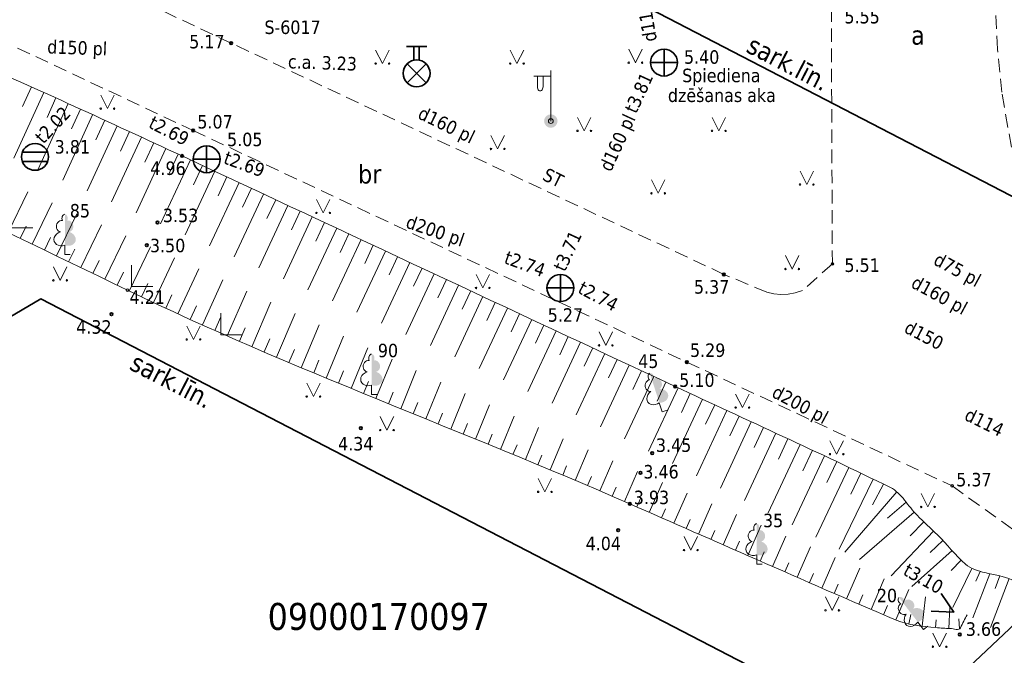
# Model space of a CAD drawing. Header units: metres. Extents: x 479801 to 960259, y 275948 to 557431.
# Tile 14 of 48: x 483252 to 483288, y 276203 to 276227. Entities that reach past the tile are written whole.
import ezdxf
from ezdxf.enums import TextEntityAlignment as Align

# ---------------------------------------------------------------- set-up
doc = ezdxf.new("R2010")
doc.units = ezdxf.units.M
doc.linetypes.add('ADTI_0', pattern=[2, 1, 1])
doc.linetypes.add('ADTI_2', pattern=[0.75, 0.5, -0.25])
for name, color, linetype, lineweight in [('APGR_SARK_####_####_#', 1, 'ADTI_0', 35), ('APGR_SARK_####_TKST_#', 240, 'ADTI_0', 9), ('APGS_ACRL_####_TKST_#', 240, 'ADTI_0', 9), ('APGS_ELEM_####_####_#', 1, 'ADTI_0', 9), ('CELI_CMAL_####_####_#', 7, 'ADTI_2', 9), ('CELI_CSEG_####_TKST_#', 7, 'ADTI_0', 9), ('DREN_ELEM_####_####_#', 34, 'ADTI_0', 9), ('ELEK_ACRL_####_TKST_#', 56, 'ADTI_0', 9), ('ELEK_ELEM_####_TKST_#', 56, 'ADTI_0', 9), ('ELEK_VADP_ZSPR_TKST_#', 1, 'ADTI_0', 9), ('GAZE_VADP_VSP2_TKST_#', 240, 'ADTI_0', 9), ('LKAN_ELEM_####_####_#', 34, 'ADTI_0', 35), ('RELJ_AATZ_####_TKST_#', 7, 'ADTI_0', 9), ('RELJ_ELEM_####_####_#', 7, 'ADTI_0', 35), ('RELJ_NOGA_####_####_#', 7, 'ADTI_0', 9), ('TERT_ELEM_####_####_#', 3, 'ADTI_0', 9), ('UDTK_ELEM_####_####_#', 120, 'ADTI_0', 35), ('UDTK_VADP_UDEN_TKST_#', 120, 'ADTI_0', 9), ('vadi', 1, 'Continuous', 0)]:
    doc.layers.add(name, color=color, linetype=linetype, lineweight=lineweight)
for name, color, linetype, lineweight, true_color in [('DREN_VADP_####_TKST_#', 7, 'ADTI_0', 9, 0x965c00), ('LKAN_ELEM_PAST_TKST_#', 7, 'ADTI_0', 9, 0x965c00), ('LKAN_VADP_PAST_TKST_#', 7, 'ADTI_0', 9, 0x965c00), ('ROBZ_UZMR_####_TKST_#', 4, 'ADTI_0', 20, 0x00ffff), ('SKAN_ELEM_####_####_#', 7, 'ADTI_0', 35, 0xb46600), ('SKAN_ELEM_PAST_TKST_#', 7, 'ADTI_0', 9, 0xb46600), ('SKAN_ELEM_SPDK_TKST_#', 7, 'ADTI_0', 9, 0x5a5a00), ('SKAN_VADP_PAST_TKST_I', 7, 'ADTI_0', 9, 0xb46600), ('SKAN_VADP_SPDK_TKST_I', 7, 'ADTI_0', 9, 0x5a5a00), ('TERT_DIAM_####_TKST_#', 7, 'ADTI_0', 9, 0x00e100)]:
    doc.layers.add(name, color=color, linetype=linetype, lineweight=lineweight, true_color=true_color)
doc.styles.get("Standard").update_dxf_attribs({"font": 'wromlats.shx'})
doc.styles.add('Tahoma_05_CB', font='tahoma.ttf', dxfattribs={"height": 0.5})
doc.styles.add('Tahoma_05_LB', font='tahoma.ttf', dxfattribs={"height": 0.5})
doc.styles.add('Tahoma_05_LT', font='tahoma.ttf', dxfattribs={"height": 0.5})
doc.styles.add('Tahoma_07_CB', font='tahoma.ttf', dxfattribs={"height": 0.7})
doc.styles.add('Tahoma_07_CC', font='tahoma.ttf', dxfattribs={"height": 0.7})
doc.styles.add('Tahoma_1_LB', font='tahoma.ttf', dxfattribs={"height": 1})
doc.dimstyles.new('ISO-25', dxfattribs={"dimtxt": 2.5, "dimasz": 2.5, "dimexe": 1.25, "dimexo": 0.625, "dimtad": 1, "dimtxsty": 'Standard', "dimcen": 2.5, "dimadec": 0, "dimazin": 0, "dimtfac": 1, "dimtmove": 0, "dimatfit": 3, "dimfxl": 1, "dimarcsym": 0})

# ---------------------------------------------------------------- blocks, each defined once
blk = doc.blocks.new('PKT')
at = {"layer": 'RELJ_ELEM_####_####_#', "color": 7, "linetype": 'Continuous', "lineweight": 35}
blk.add_circle((0, 0), 0.05, dxfattribs=at)
blk = doc.blocks.new('KNAKA')
at = {"layer": 'SKAN_ELEM_####_####_#', "color": 32, "linetype": 'Continuous', "lineweight": 35, "true_color": 0xb46600}
for p, q in [((0, -0.5), (0, 0.5)), ((-0.5, 0), (0.5, 0))]:
    blk.add_line(p, q, dxfattribs=at)
blk.add_circle((0, 0), 0.5, dxfattribs=at)
blk = doc.blocks.new('UHIDRV')
at = {"layer": 'UDTK_ELEM_####_####_#', "color": 120, "linetype": 'Continuous', "lineweight": 35, "true_color": 0x00fea0}
for p, q in [((-0.375, 1), (0.375, 1)), ((-0.1, 0.5), (-0.1, 1)), ((0.1, 0.5), (0.1, 1)), ((-0.354, 0.354), (0.354, -0.354)), ((-0.354, -0.354), (0.354, 0.354))]:
    blk.add_line(p, q, dxfattribs=at)
blk.add_circle((0, 0), 0.5, dxfattribs=at)
blk = doc.blocks.new('LAPUKO')
at = {"layer": 'TERT_ELEM_####_####_#', "linetype": 'Continuous', "lineweight": 9, "true_color": 0x00e100}
h = blk.add_hatch(color=92, dxfattribs=at)
edge = h.paths.add_edge_path()
edge.add_line((0, 1.5), (0, 0.347))
edge.add_ellipse((0.09, 0.593), major_axis=(-0.307, 0.095), ratio=0.814445, start_angle=87.7296, end_angle=270)
edge.add_ellipse((0.128, 1.055), major_axis=(0.039, -0.212), ratio=0.861323, start_angle=0, end_angle=180)
edge.add_line((0.09, 1.268), (0.089, 1.269))
edge.add_ellipse((0, 1.35), major_axis=(0, -0.15), ratio=0.707107, start_angle=57.0494, end_angle=179.7836)
at = {"layer": 'TERT_ELEM_####_####_#', "color": 92, "linetype": 'Continuous', "lineweight": 9, "true_color": 0x00e100}
for p, q in [((0, 0.347), (0, 0)), ((0, 0), (0.2, 0))]:
    blk.add_line(p, q, dxfattribs=at)
at = {"layer": 'TERT_ELEM_####_####_#', "color": 92, "linetype": 'Continuous', "lineweight": 9, "true_color": 0x00e100, "extrusion": (0, 0, -1)}
for centre, major_axis, ratio, start_param, end_param in [((0, 1.35), (0, -0.15), 0.707107, 0.995701, 3.137816), ((-0.128, 1.055), (-0.039, -0.212), 0.861323, 0, 3.141593)]:
    blk.add_ellipse(centre, major_axis=major_axis, ratio=ratio, start_param=start_param, end_param=end_param, dxfattribs=at)
at = {"layer": 'TERT_ELEM_####_####_#', "color": 92, "linetype": 'Continuous', "lineweight": 9, "true_color": 0x00e100}
blk.add_ellipse((-0.09, 0.593), major_axis=(0.307, 0.095), ratio=0.814445, start_param=1.570796, end_param=4.752015, dxfattribs=at)
blk = doc.blocks.new('CELMS')
at = {"layer": 'TERT_ELEM_####_####_#', "color": 92, "linetype": 'Continuous', "lineweight": 9, "true_color": 0x00e100}
for p, q in [((0, 0.8), (0, 0)), ((0, 0), (0.8, 0))]:
    blk.add_line(p, q, dxfattribs=at)
blk = doc.blocks.new('PKT_1')
at = {"layer": 'RELJ_ELEM_####_####_#', "color": 7, "linetype": 'Continuous', "lineweight": 20, "ltscale": 0.7}
blk.add_circle((0, 0), 0.05, dxfattribs=at)
blk = doc.blocks.new('APGMST')
at = {"layer": 'APGS_ELEM_####_####_#', "linetype": 'Continuous', "lineweight": 9, "true_color": 0xfe005e}
h = blk.add_hatch(color=240, dxfattribs=at)
edge = h.paths.add_edge_path()
edge.add_arc((0, 0), 0.25, 0, 360)
blk = doc.blocks.new('APLAMP')
at = {"layer": 'APGS_ELEM_####_####_#', "color": 240, "linetype": 'Continuous', "lineweight": 9, "true_color": 0xfe005e}
for p, q in [((0, 0), (0, 1.883)), ((0, 1.667), (-0.635, 1.662)), ((-0.5, 1.663), (-0.5, 1.271)), ((-0.29, 1.665), (-0.29, 1.271))]:
    blk.add_line(p, q, dxfattribs=at)
blk.add_circle((0, 0), 0.09, dxfattribs=at)
at = {"layer": 'APGS_ELEM_####_####_#', "color": 240, "linetype": 'Continuous', "lineweight": 9, "true_color": 0xfe005e, "extrusion": (0, 0, -1)}
blk.add_ellipse((-0.395, 1.271), major_axis=(0, -0.151), ratio=0.695971, start_param=4.712389, end_param=7.853982, dxfattribs=at)
blk = doc.blocks.new('SPKAKA')
at = {"layer": 'SKAN_ELEM_####_####_#', "color": 58, "linetype": 'Continuous', "lineweight": 35, "true_color": 0x5a5a00}
for p, q in [((0, 0.5), (0, -0.5)), ((-0.5, 0), (0.5, 0))]:
    blk.add_line(p, q, dxfattribs=at)
blk.add_circle((0, 0), 0.5, dxfattribs=at)
blk = doc.blocks.new('LKAKA')
at = {"layer": 'LKAN_ELEM_####_####_#', "color": 34, "linetype": 'Continuous', "lineweight": 35, "true_color": 0x965c00}
for p, q in [((-0.468, 0.175), (0.468, 0.175)), ((-0.468, -0.175), (0.468, -0.175))]:
    blk.add_line(p, q, dxfattribs=at)
blk.add_circle((0, 0), 0.5, dxfattribs=at)
blk = doc.blocks.new('DRIZVA')
at = {"layer": 'DREN_ELEM_####_####_#', "color": 34, "linetype": 'Continuous', "lineweight": 35, "true_color": 0x965c00}
blk.add_lwpolyline([(0.75, -0.376), (0, 0), (0.75, 0.374)], dxfattribs=at)
blk = doc.blocks.new('MAURS')
at = {"layer": 'TERT_ELEM_####_####_#', "color": 92, "linetype": 'Continuous', "lineweight": 9, "true_color": 0x00e100}
for p, q in [((-0.25, 0.5), (0, 0)), ((0, 0), (0.25, 0.5))]:
    blk.add_line(p, q, dxfattribs=at)
for centre, radius in [((-0.25, 0), 0.028), ((0.25, 0), 0.0263)]:
    blk.add_circle(centre, radius, dxfattribs=at)

msp = doc.modelspace()

# ---------------------------------------------------------------- linework, layer by layer
at = {"layer": 'APGR_SARK_####_####_#'}
for points in [[(483514.21906, 276039.38801), (483509.46102, 276036.62137), (483479.78774, 276019.92067), (483421.53255, 276114.97655), (483394.89693, 276145.1528), (483381.929, 276155.434), (483312.74564, 276207.45583), (483272.863, 276228.124), (483283.479, 276233.951), (483302.04675, 276233.55658)], [(483243.37322, 276210.99201), (483252.312, 276216.258), (483302.711, 276190.14), (483303.23006, 276189.87101), (483299.96592, 276176.72363)]]:
    msp.add_lwpolyline(points, dxfattribs=at)
at = {"layer": 'CELI_CMAL_####_####_#'}
for points in [[(483281.7189, 276217.5544), (483281.682, 276226.715), (483281.77791, 276233.36001)], [(483297.962, 276207.83), (483296.91985, 276208.62809), (483295.99751, 276209.39274), (483295.06435, 276210.21331), (483294.41048, 276210.86059), (483293.85493, 276211.41055), (483293.09765, 276212.24401), (483292.42472, 276213.05418), (483291.55211, 276214.2459), (483290.95033, 276215.17364), (483290.32519, 276216.28409), (483289.8975, 276217.15514), (483289.607, 276217.805), (483288.9865, 276219.46587), (483288.50827, 276221.1536), (483288.0104, 276223.93512), (483287.8519, 276225.53616), (483287.7697, 276227.28751), (483287.755, 276228.628), (483287.95622, 276233.07279)], [(483281.7189, 276217.5544), (483280.61169, 276216.5645), (483280.34177, 276216.48109), (483280.07798, 276216.4362), (483279.81061, 276216.42528), (483279.54404, 276216.44851), (483279.28258, 276216.50551), (483277.68897, 276217.16809), (483259.38001, 276225.76082), (483256.555, 276227.085), (483255.10906, 276227.86723), (483253.94535, 276228.6286), (483252.38954, 276229.86381), (483251.01034, 276231.19626)], [(483238.34456, 276230.11486), (483239.2463, 276230.238), (483239.69001, 276230.25723), (483240.40162, 276230.23297), (483241.77581, 276229.98954), (483242.771, 276229.638), (483248.05003, 276227.17213), (483257.96845, 276222.51276), (483276.31377, 276213.9099), (483286.1716, 276209.3102)], [(483286.1716, 276209.3102), (483291.43438, 276205.53321), (483295.723, 276203.288)]]:
    msp.add_lwpolyline(points, dxfattribs=at)
at = {"layer": 'RELJ_NOGA_####_####_#'}
for p, q in [((483251.96018, 276224.13487), (483251.63014, 276223.4013)), ((483252.41602, 276223.92943), (483251.31208, 276221.48687)), ((483252.87148, 276223.72315), (483252.53946, 276222.99135)), ((483253.3266, 276223.51609), (483252.21657, 276221.08115)), ((483253.78139, 276223.30834), (483253.44763, 276222.57932)), ((483254.23601, 276223.10021), (483253.12508, 276220.67363)), ((483254.69047, 276222.89172), (483254.35675, 276222.16534)), ((483255.14482, 276222.68298), (483254.03429, 276220.2658)), ((483255.59898, 276222.47385), (483255.26553, 276221.75045)), ((483256.05295, 276222.2643), (483254.94062, 276219.85926)), ((483256.96038, 276221.8441), (483255.85012, 276219.4513)), ((483256.50676, 276222.05441), (483256.17379, 276221.33447)), ((483257.86699, 276221.42213), (483256.75831, 276219.04399)), ((483257.41377, 276221.63329), (483257.0808, 276220.91763)), ((483258.32017, 276221.21087), (483257.98852, 276220.49947)), ((483258.77334, 276220.9996), (483257.67102, 276218.63511)), ((483259.22644, 276220.78817), (483258.89648, 276220.0811)), ((483259.67953, 276220.57673), (483258.58308, 276218.22712)), ((483260.1326, 276220.36524), (483259.80437, 276219.6627)), ((483251.09054, 276218.72163), (483251.82167, 276220.2381)), ((483260.5856, 276220.1536), (483259.49501, 276217.81928)), ((483261.0386, 276219.94196), (483260.71247, 276219.24391)), ((483251.99131, 276218.28735), (483252.73428, 276219.82836)), ((483261.4916, 276219.73032), (483260.40793, 276217.41082)), ((483252.89209, 276217.85306), (483253.64689, 276219.41861)), ((483262.3976, 276219.30704), (483261.32065, 276217.00193)), ((483261.9446, 276219.51868), (483261.62052, 276218.82503)), ((483251.54093, 276218.50449), (483251.76204, 276218.96311)), ((483253.79286, 276217.41877), (483254.55949, 276219.00887)), ((483263.30346, 276218.88346), (483262.23218, 276216.59263)), ((483262.85053, 276219.09527), (483262.5282, 276218.40599)), ((483252.4417, 276218.0702), (483252.66637, 276218.53619)), ((483254.69364, 276216.98448), (483255.4721, 276218.59912)), ((483264.2093, 276218.45984), (483263.14365, 276216.18207)), ((483263.75638, 276218.67166), (483263.43593, 276217.98641)), ((483253.34248, 276217.63591), (483253.57069, 276218.10926)), ((483255.59446, 276216.5503), (483256.38197, 276218.1905)), ((483264.66218, 276218.24796), (483264.34334, 276217.56644)), ((483256.49772, 276216.12122), (483257.27812, 276217.78526)), ((483265.11507, 276218.03608), (483264.05489, 276215.76998)), ((483265.56796, 276217.8242), (483265.25062, 276217.1459)), ((483254.24325, 276217.20162), (483254.47501, 276217.68234)), ((483257.40496, 276215.70061), (483258.17449, 276217.37628)), ((483266.02084, 276217.61232), (483264.96529, 276215.35611)), ((483266.47373, 276217.40044), (483266.15766, 276216.72485)), ((483255.14402, 276216.76734), (483255.37934, 276217.25541)), ((483266.92662, 276217.18855), (483265.87473, 276214.9402)), ((483256.04555, 276216.33462), (483256.28166, 276216.83038)), ((483258.31581, 276215.28788), (483259.06754, 276216.96517)), ((483267.83239, 276216.76479), (483266.78311, 276214.52201)), ((483267.3795, 276216.97667), (483267.06437, 276216.30309)), ((483256.95086, 276215.90987), (483257.18282, 276216.41158)), ((483259.22981, 276214.88217), (483259.96223, 276216.55047)), ((483268.73816, 276216.34103), (483267.69027, 276214.10121)), ((483268.28528, 276216.55291), (483267.97075, 276215.88063)), ((483257.85997, 276215.49333), (483258.08822, 276215.99669)), ((483260.14661, 276214.48284), (483260.85724, 276216.13309)), ((483269.64394, 276215.91727), (483268.59601, 276213.67736)), ((483269.19105, 276216.12915), (483268.87673, 276215.45731)), ((483258.77244, 276215.08418), (483258.99511, 276215.5864)), ((483261.06582, 276214.08906), (483261.75512, 276215.7126)), ((483270.09682, 276215.70539), (483269.78227, 276215.03303)), ((483259.6879, 276214.68178), (483259.90419, 276215.18)), ((483261.98705, 276213.70006), (483262.65435, 276215.29004)), ((483270.54971, 276215.49351), (483269.50019, 276213.2502)), ((483271.00265, 276215.28173), (483270.6876, 276214.6077)), ((483262.90996, 276213.31503), (483263.55273, 276214.86697)), ((483271.45561, 276215.07001), (483270.40355, 276212.81915)), ((483271.90857, 276214.8583), (483271.59224, 276214.18151)), ((483260.60594, 276214.2853), (483260.81596, 276214.77666)), ((483263.8343, 276212.93347), (483264.45429, 276214.44215)), ((483272.36154, 276214.64658), (483271.3042, 276212.38443)), ((483272.81455, 276214.43496), (483272.49663, 276213.754)), ((483261.52621, 276213.89402), (483261.72972, 276214.37629)), ((483273.2676, 276214.22344), (483272.20395, 276211.94517)), ((483262.44832, 276213.50709), (483262.64516, 276213.97842)), ((483264.75958, 276212.55419), (483265.35773, 276214.01645)), ((483274.17372, 276213.80041), (483273.10058, 276211.50182)), ((483273.72066, 276214.01193), (483273.40023, 276213.32559)), ((483263.37197, 276213.12386), (483263.56149, 276213.58304)), ((483265.68563, 276212.17678), (483266.26056, 276213.59141)), ((483275.0799, 276213.37753), (483273.99602, 276211.0531)), ((483274.62677, 276213.58889), (483274.30315, 276212.8957)), ((483264.29681, 276212.7435), (483264.47921, 276213.18941)), ((483266.61204, 276211.80027), (483267.1671, 276213.16601)), ((483275.53306, 276213.16623), (483275.20582, 276212.46444)), ((483265.22253, 276212.36529), (483265.39848, 276212.79685)), ((483267.53846, 276211.42376), (483268.07422, 276212.74203)), ((483275.98625, 276212.95499), (483274.88933, 276210.59886)), ((483276.43955, 276212.744), (483276.10857, 276212.03171)), ((483266.14884, 276211.98853), (483266.31831, 276212.40554)), ((483268.46468, 276211.0468), (483268.98279, 276212.3196)), ((483276.89299, 276212.53331), (483275.7832, 276210.1403)), ((483277.34658, 276212.32294), (483277.01112, 276211.5996)), ((483267.07525, 276211.61202), (483267.23885, 276212.01456)), ((483269.3903, 276210.66834), (483269.89498, 276211.89838)), ((483277.80018, 276212.11258), (483276.67356, 276209.68331)), ((483278.25382, 276211.90233), (483277.9135, 276211.16797)), ((483268.00158, 276211.23531), (483268.15974, 276211.62384)), ((483278.70748, 276211.69209), (483277.56461, 276209.22597)), ((483268.92756, 276210.85773), (483269.08088, 276211.23307)), ((483270.31511, 276210.2879), (483270.80681, 276211.48048)), ((483279.61478, 276211.27162), (483278.45499, 276208.76897)), ((483279.16113, 276211.48186), (483278.81573, 276210.73654)), ((483269.85285, 276210.47849), (483270.00252, 276210.84149)), ((483271.23868, 276209.90447), (483271.72196, 276211.06491)), ((483280.52172, 276210.85036), (483279.33916, 276208.31515)), ((483280.06835, 276211.0612), (483279.71714, 276210.30537)), ((483270.77705, 276210.09658), (483270.92321, 276210.44929)), ((483272.16069, 276209.51731), (483272.64001, 276210.65264)), ((483281.42753, 276210.42667), (483280.22008, 276207.86301)), ((483280.97485, 276210.63899), (483280.61641, 276209.87395)), ((483271.69989, 276209.71139), (483271.84447, 276210.0553)), ((483273.08083, 276209.12572), (483273.55918, 276210.24444)), ((483281.8798, 276210.21349), (483281.5138, 276209.44064)), ((483273.99865, 276208.72874), (483274.48307, 276209.8398)), ((483282.33147, 276209.99903), (483281.10004, 276207.41136)), ((483282.7825, 276209.78322), (483282.40712, 276209.00527)), ((483272.62098, 276209.32204), (483272.76443, 276209.65985)), ((483274.9147, 276208.32768), (483275.40245, 276209.44047)), ((483283.23274, 276209.56577), (483281.96923, 276206.96524)), ((483283.21495, 276208.60989), (483283.6156, 276209.37919)), ((483273.54002, 276208.92787), (483273.68451, 276209.26187)), ((483275.83045, 276207.92592), (483276.3205, 276209.04187)), ((483284.11021, 276209.09204), (483282.18538, 276206.8543)), ((483274.45676, 276208.5284), (483274.60287, 276208.86176)), ((483276.74605, 276207.52384), (483277.23778, 276208.64361)), ((483283.7731, 276208.11668), (483284.46729, 276208.7008)), ((483275.37264, 276208.12695), (483275.51918, 276208.46127)), ((483277.66167, 276207.1218), (483278.155, 276208.24538)), ((483284.76123, 276208.33495), (483282.73131, 276206.57409)), ((483276.28825, 276207.72488), (483276.43552, 276208.06024)), ((483278.5773, 276206.71977), (483279.07229, 276207.84712)), ((483285.11138, 276207.97826), (483284.60633, 276207.44975)), ((483277.20386, 276207.32281), (483277.35161, 276207.65932)), ((483285.47503, 276207.63511), (483283.89889, 276205.97482)), ((483278.11949, 276206.92078), (483278.26773, 276207.25842)), ((483279.49304, 276206.31799), (483279.9891, 276207.44906)), ((483285.82875, 276207.28187), (483285.3506, 276206.83801)), ((483279.03514, 276206.51881), (483279.18373, 276206.85762)), ((483280.40903, 276205.91679), (483280.90535, 276207.05125)), ((483286.16422, 276206.91112), (483284.67736, 276205.57526)), ((483279.95099, 276206.11729), (483280.0999, 276206.45713)), ((483281.32556, 276205.51682), (483281.82041, 276206.65395)), ((483286.50853, 276206.5487), (483286.13519, 276206.16633)), ((483280.86718, 276205.71656), (483281.01598, 276206.05733)), ((483282.24282, 276205.11854), (483282.73572, 276206.25655)), ((483286.9035, 276206.24636), (483286.18999, 276204.79888)), ((483286.94254, 276204.40498), (483287.56764, 276206.04981)), ((483287.05317, 276205.77589), (483287.20631, 276206.13428)), ((483281.78402, 276205.3173), (483281.93253, 276205.65856)), ((483283.16121, 276204.72286), (483283.64793, 276205.86049)), ((483288.28459, 276205.86475), (483287.58914, 276204.05068)), ((483287.76482, 276205.49374), (483287.94629, 276205.96743)), ((483284.08101, 276204.33049), (483284.56288, 276205.46324)), ((483282.70185, 276204.92033), (483282.84907, 276205.26169)), ((483285.05043, 276204.09973), (483285.18288, 276205.19405)), ((483283.62091, 276204.52621), (483283.76591, 276204.86706)), ((483286.04654, 276204.01577), (483286.07824, 276204.80531)), ((483284.55722, 276204.18053), (483284.63681, 276204.53152)), ((483285.54761, 276204.04673), (483285.57696, 276204.33068)), ((483286.42044, 276204.37175), (483286.44141, 276203.99913))]:
    msp.add_line(p, q, dxfattribs=at)
for points, knots in [([(483287.38712, 276206.08885), (483287.13237, 276206.14706), (483286.86881, 276206.22434), (483286.66788, 276206.40079), (483286.28155, 276206.74005), (483285.98531, 276207.13988), (483285.62613, 276207.49022), (483285.37591, 276207.73428), (483285.11317, 276207.96651), (483284.86881, 276208.21765), (483284.78438, 276208.30443), (483284.70716, 276208.39769), (483284.62907, 276208.49001), (483284.54997, 276208.58352), (483284.48304, 276208.68604), (483284.40412, 276208.78067), (483284.25179, 276208.96334), (483284.08668, 276209.14742), (483283.87406, 276209.25221), (483282.55036, 276209.90466), (483281.21964, 276210.52707), (483279.88411, 276211.14681), (483278.54972, 276211.76602), (483277.21415, 276212.38264), (483275.88082, 276213.00407), (483269.77024, 276215.85205), (483263.6685, 276218.71903), (483257.55756, 276221.56639), (483256.22913, 276222.18536), (483254.89788, 276222.79817), (483253.56494, 276223.40744), (483252.23301, 276224.01624), (483250.89621, 276224.61405), (483249.55731, 276225.2074), (483248.21628, 276225.8017), (483246.86976, 276226.38303), (483245.52533, 276226.96969), (483244.17559, 276227.55868), (483242.82498, 276228.13333), (483241.45965, 276228.69772), (483241.12235, 276228.83715), (483240.76202, 276228.93254), (483240.39889, 276228.9544), (483239.74865, 276228.99353), (483239.09842, 276229.03266), (483238.44818, 276229.07179)], [0, 0, 0, 0, 0.01438751, 0.01438751, 0.01438751, 0.04205036, 0.04205036, 0.04205036, 0.06132165, 0.06132165, 0.06132165, 0.06798058, 0.06798058, 0.06798058, 0.07472571, 0.07472571, 0.07472571, 0.08774552, 0.08774552, 0.08774552, 0.16880506, 0.16880506, 0.16880506, 0.24979486, 0.24979486, 0.24979486, 0.62096656, 0.62096656, 0.62096656, 0.70165394, 0.70165394, 0.70165394, 0.78227956, 0.78227956, 0.78227956, 0.86303368, 0.86303368, 0.86303368, 0.94410692, 0.94410692, 0.94410692, 0.96413581, 0.96413581, 0.96413581, 1, 1, 1, 1]), ([(483238.88446, 276224.60653), (483244.432, 276221.9319), (483249.97954, 276219.25728), (483255.52709, 276216.58265), (483261.61826, 276213.64592), (483268.00081, 276211.35471), (483274.1953, 276208.643), (483275.76652, 276207.95518), (483277.33627, 276207.264), (483278.90704, 276206.57499), (483280.63196, 276205.81836), (483282.3511, 276205.06412), (483284.09087, 276204.32629), (483284.55255, 276204.1305), (483285.06484, 276204.09843), (483285.56374, 276204.04507), (483285.74169, 276204.02603), (483285.91968, 276204.02115), (483286.09764, 276204.01371), (483286.22442, 276204.00842), (483286.42079, 276203.92566), (483286.47778, 276204.03915), (483286.55923, 276204.20135), (483286.64069, 276204.36355), (483286.72214, 276204.52575)], [0, 0, 0, 0, 0.35179947, 0.35179947, 0.35179947, 0.73807344, 0.73807344, 0.73807344, 0.83605061, 0.83605061, 0.83605061, 0.94364251, 0.94364251, 0.94364251, 0.97219411, 0.97219411, 0.97219411, 0.98237762, 0.98237762, 0.98237762, 0.98963203, 0.98963203, 0.98963203, 1, 1, 1, 1]), ([(483303.45803, 276188.52007), (483303.86272, 276188.80648), (483304.26742, 276189.09289), (483304.67212, 276189.3793), (483304.79733, 276189.46792), (483304.9096, 276189.57239), (483305.01702, 276189.68396), (483305.07137, 276189.7404), (483305.11653, 276189.80248), (483305.16082, 276189.86707), (483305.20613, 276189.93315), (483305.24679, 276189.99983), (483305.2812, 276190.07265), (483305.36401, 276190.2479), (483305.42924, 276190.42711), (483305.46576, 276190.61549), (483305.50174, 276190.80107), (483305.5295, 276190.98667), (483305.54938, 276191.17412), (483305.59105, 276191.56699), (483305.62647, 276191.95973), (483305.65318, 276192.35342), (483305.67976, 276192.7453), (483305.6797, 276193.13918), (483305.67002, 276193.5317), (483305.66821, 276193.60495), (483305.65776, 276193.67736), (483305.63774, 276193.74922), (483305.55259, 276194.05487), (483305.43859, 276194.34243), (483305.2851, 276194.61553), (483304.90973, 276195.28341), (483304.48899, 276195.91727), (483304.11963, 276196.58369), (483303.99633, 276196.80617), (483303.88138, 276197.03346), (483303.75678, 276197.2556), (483303.69454, 276197.36656), (483303.62782, 276197.4745), (483303.55687, 276197.58044), (483303.52111, 276197.63386), (483303.48098, 276197.68352), (483303.44015, 276197.73325), (483303.39863, 276197.78383), (483303.35494, 276197.83142), (483303.30763, 276197.87705), (483302.43481, 276198.71888), (483301.49465, 276199.46306), (483300.45639, 276200.08703), (483299.43071, 276200.70343), (483298.39273, 276201.27432), (483297.30207, 276201.74541), (483296.2062, 276202.21875), (483295.10827, 276202.68654), (483294.01291, 276203.16064), (483293.46517, 276203.39771), (483292.91691, 276203.63349), (483292.37035, 276203.87345), (483291.82502, 276204.11287), (483291.29021, 276204.37551), (483290.75717, 276204.64115), (483290.36248, 276204.83783), (483289.96972, 276205.03809), (483289.5757, 276205.2361), (483289.1822, 276205.43385), (483288.79484, 276205.63966), (483288.39107, 276205.8208), (483288.07348, 276205.96329), (483287.72479, 276206.01168), (483287.38712, 276206.08885)], [0, 0, 0, 0, 0.05145473, 0.05145473, 0.05145473, 0.06737478, 0.06737478, 0.06737478, 0.07542895, 0.07542895, 0.07542895, 0.08367051, 0.08367051, 0.08367051, 0.1035055, 0.1035055, 0.1035055, 0.12304603, 0.12304603, 0.12304603, 0.16400106, 0.16400106, 0.16400106, 0.20476695, 0.20476695, 0.20476695, 0.21237427, 0.21237427, 0.21237427, 0.24473158, 0.24473158, 0.24473158, 0.32386053, 0.32386053, 0.32386053, 0.35027762, 0.35027762, 0.35027762, 0.36347295, 0.36347295, 0.36347295, 0.370125, 0.370125, 0.370125, 0.37688992, 0.37688992, 0.37688992, 0.50168666, 0.50168666, 0.50168666, 0.62497035, 0.62497035, 0.62497035, 0.74884203, 0.74884203, 0.74884203, 0.81078536, 0.81078536, 0.81078536, 0.87258926, 0.87258926, 0.87258926, 0.91835111, 0.91835111, 0.91835111, 0.96405256, 0.96405256, 0.96405256, 1, 1, 1, 1])]:
    msp.add_open_spline(points, degree=3, knots=knots, dxfattribs=at)

# ---------------------------------------------------------------- block references
at = {"layer": 'APGS_ELEM_####_####_#', "color": 240, "linetype": 'Continuous', "lineweight": 9, "ltscale": 0.7, "true_color": 0xfe005e}
for name in ['APLAMP', 'APGMST']:
    msp.add_blockref(name, (483271.259, 276222.864), dxfattribs=at)
at = {"layer": 'DREN_ELEM_####_####_#', "color": 34, "linetype": 'Continuous', "lineweight": 20, "ltscale": 0.7, "true_color": 0x965c00, "rotation": 150.8951475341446}
msp.add_blockref('DRIZVA', (483286.23189, 276204.61595), dxfattribs=at)
at = {"layer": 'LKAN_ELEM_####_####_#', "color": 34, "linetype": 'Continuous', "lineweight": 20, "ltscale": 0.7, "true_color": 0x965c00}
msp.add_blockref('LKAKA', (483252.0959, 276221.53403), dxfattribs=at)
at = {"layer": 'RELJ_ELEM_####_####_#', "color": 7, "linetype": 'Continuous', "lineweight": 20, "ltscale": 0.7, "true_color": 0xffffff}
for name, p in [('PKT', (483259.38001, 276225.76082)), ('PKT', (483257.96845, 276222.51276)), ('PKT', (483257.55756, 276221.56639)), ('PKT', (483256.64258, 276219.09583)), ('PKT', (483256.24701, 276218.2512)), ('PKT', (483277.68897, 276217.16809)), ('PKT_1', (483255.52709, 276216.58265)), ('PKT', (483254.93364, 276215.689)), ('PKT', (483276.31377, 276213.9099)), ('PKT', (483275.88082, 276213.00407)), ('PKT', (483264.20378, 276211.45862)), ('PKT', (483275.02745, 276210.5282)), ('PKT', (483274.58713, 276209.79445)), ('PKT_1', (483286.1716, 276209.3102)), ('PKT', (483274.1953, 276208.643)), ('PKT', (483273.76204, 276207.66283)), ('PKT', (483286.45203, 276203.79065))]:
    msp.add_blockref(name, p, dxfattribs=at)
at = {"layer": 'RELJ_ELEM_####_####_#', "color": 7, "linetype": 'Continuous', "lineweight": 20, "ltscale": 0.7, "true_color": 0xffffff, "rotation": 90}
msp.add_blockref('PKT_1', (483281.7189, 276217.5544), dxfattribs=at)
at = {"layer": 'SKAN_ELEM_####_####_#', "color": 58, "linetype": 'Continuous', "lineweight": 20, "ltscale": 0.7, "true_color": 0x5a5a00}
msp.add_blockref('SPKAKA', (483275.465, 276225.037), dxfattribs=at)
at = {"layer": 'SKAN_ELEM_####_####_#', "color": 7, "linetype": 'Continuous', "lineweight": 20, "ltscale": 0.7, "true_color": 0xffffff}
for p in [(483258.47004, 276221.44624), (483271.61598, 276216.66416)]:
    msp.add_blockref('KNAKA', p, dxfattribs=at)
at = {"layer": 'TERT_ELEM_####_####_#', "color": 92, "linetype": 'Continuous', "lineweight": 9, "ltscale": 0.7, "true_color": 0x00e100}
for name, p in [('MAURS', (483265, 276225)), ('MAURS', (483270, 276225)), ('MAURS', (483274.40185, 276225.03194)), ('MAURS', (483254.78419, 276223.32564)), ('MAURS', (483272.5, 276222.5)), ('MAURS', (483277.5, 276222.5)), ('MAURS', (483269.28282, 276221.82841)), ('MAURS', (483280.76677, 276220.50692)), ('MAURS', (483275.24691, 276220.17939)), ('MAURS', (483262.80052, 276219.45243)), ('CELMS', (483251.21285, 276218.90204)), ('LAPUKO', (483253.20227, 276217.90196)), ('MAURS', (483280.22503, 276217.36698)), ('MAURS', (483253.02728, 276216.94681)), ('CELMS', (483255.67361, 276216.71482)), ('MAURS', (483268.72976, 276216.66489)), ('CELMS', (483259.00083, 276214.92685)), ('MAURS', (483257.98348, 276214.74978)), ('MAURS', (483273.29945, 276214.53006)), ('LAPUKO', (483264.60069, 276212.70631)), ('MAURS', (483262.43785, 276212.62937)), ('MAURS', (483278.37458, 276212.22033)), ('MAURS', (483265.1707, 276211.38345)), ('MAURS', (483281.87753, 276210.48939)), ('MAURS', (483271.03777, 276209.08996)), ('MAURS', (483285.26984, 276208.52892)), ('LAPUKO', (483278.90704, 276206.40149)), ('MAURS', (483276.45887, 276206.92628)), ('MAURS', (483281.71422, 276204.68772)), ('MAURS', (483285.70353, 276203.33637))]:
    msp.add_blockref(name, p, dxfattribs=at)
for p, rotation in [((483275.39629, 276212.0675), 17.81314809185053), ((483285.10519, 276203.97828), 37.5386270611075)]:
    msp.add_blockref('LAPUKO', p, dxfattribs=dict(at, rotation=rotation))
at = {"layer": 'UDTK_ELEM_####_####_#', "color": 120, "linetype": 'Continuous', "lineweight": 20, "ltscale": 0.7, "true_color": 0x00fea0}
msp.add_blockref('UHIDRV', (483266.271, 276224.638), dxfattribs=at)

# ---------------------------------------------------------------- texts
at = {"layer": 'APGR_SARK_####_TKST_#', "style": 'Tahoma_07_CB'}
msp.add_text('sark.līn.', height=0.7, rotation=332.6057, dxfattribs=at).set_placement((483279.92068, 276224.70306), align=Align.CENTER)
msp.add_text('sark.līn.', height=0.7, rotation=332.6057, dxfattribs=at).set_placement((483257.33028, 276213.53407), align=Align.TOP_CENTER)
at = {"layer": 'APGS_ACRL_####_TKST_#', "style": 'Tahoma_05_CB'}
msp.add_text('d75 pl', height=0.5, rotation=331.612863, dxfattribs=at).set_placement((483286.2497, 276217.12162), align=Align.CENTER)
at = {"layer": 'CELI_CSEG_####_TKST_#', "style": 'Tahoma_07_CC'}
for s, p in [('a', (483284.90105, 276226.05379)), ('br', (483264.5308, 276220.8943))]:
    msp.add_text(s, height=0.7, dxfattribs=at).set_placement(p, align=Align.MIDDLE_CENTER)
at = {"layer": 'DREN_VADP_####_TKST_#', "style": 'Tahoma_05_CB'}
msp.add_text('t3.10', height=0.5, rotation=330.895148, dxfattribs=at).set_placement((483284.98334, 276205.65497), align=Align.CENTER)
at = {"layer": 'ELEK_ACRL_####_TKST_#', "style": 'Tahoma_05_CB'}
msp.add_text('d160 pl', height=0.5, rotation=334.03286, dxfattribs=at).set_placement((483267.27815, 276222.49757), align=Align.CENTER)
msp.add_text('d160 pl', height=0.5, rotation=331.528903, dxfattribs=at).set_placement((483285.81962, 276216.61796), align=Align.TOP_CENTER)
at = {"layer": 'ELEK_ELEM_####_TKST_#', "style": 'Tahoma_05_LB'}
msp.add_text('S-6017', height=0.5, dxfattribs=at).set_placement((483260.61789, 276226.09858))
at = {"layer": 'ELEK_VADP_ZSPR_TKST_#', "style": 'Tahoma_05_CB'}
msp.add_text('ST', height=0.5, rotation=333.833546, dxfattribs=at).set_placement((483271.24089, 276220.53523), align=Align.CENTER)
at = {"layer": 'GAZE_VADP_VSP2_TKST_#', "style": 'Tahoma_05_CB'}
msp.add_text('d114', height=0.5, rotation=333.796349, dxfattribs=at).set_placement((483287.25861, 276211.45359), align=Align.CENTER)
at = {"layer": 'LKAN_ELEM_PAST_TKST_#', "style": 'Tahoma_05_LB'}
msp.add_text('3.81', height=0.5, dxfattribs=at).set_placement((483252.82423, 276221.65636))
at = {"layer": 'LKAN_VADP_PAST_TKST_#', "style": 'Tahoma_05_CB'}
msp.add_text('t2.02', height=0.5, rotation=46.942393, dxfattribs=at).set_placement((483252.93451, 276222.55003), align=Align.CENTER)
at = {"layer": 'RELJ_AATZ_####_TKST_#', "style": 'Tahoma_05_LT'}
for s, p in [('5.55', (483282.16791, 276226.99164)), ('5.17', (483257.82314, 276226.06458)), ('5.07', (483258.12496, 276223.08796)), ('4.96', (483256.37961, 276221.36246)), ('3.53', (483256.84498, 276219.60923)), ('3.50', (483256.36469, 276218.49141)), ('5.51', (483282.16791, 276217.75916)), ('5.37', (483276.57693, 276216.95379)), ('4.21', (483255.60771, 276216.57352)), ('4.32', (483253.62389, 276215.46479)), ('5.29', (483276.42909, 276214.60228)), ('5.10', (483276.02909, 276213.49038)), ('4.34', (483263.35533, 276211.12688)), ('3.45', (483275.16396, 276211.07456)), ('3.46', (483274.6954, 276210.08648)), ('5.37', (483286.32056, 276209.79439)), ('3.93', (483274.34122, 276209.13271)), ('4.04', (483272.55232, 276207.42262)), ('3.66', (483286.67797, 276204.24241))]:
    msp.add_text(s, height=0.5, dxfattribs=at).set_placement(p, align=Align.TOP_LEFT)
at = {"layer": 'ROBZ_UZMR_####_TKST_#', "style": 'Tahoma_1_LB'}
msp.add_text('09000170097', height=1, dxfattribs=at).set_placement((483260.73723, 276203.9625))
at = {"layer": 'SKAN_ELEM_PAST_TKST_#', "style": 'Tahoma_05_LB'}
for s, p in [('5.05', (483259.2313, 276221.9314)), ('5.27', (483271.14465, 276215.40983))]:
    msp.add_text(s, height=0.5, dxfattribs=at).set_placement(p)
at = {"layer": 'SKAN_ELEM_SPDK_TKST_#', "style": 'Tahoma_05_LB'}
for s, p in [('5.40', (483276.20684, 276224.99248)), ('Spiediena', (483276.13763, 276224.30849)), ('dzēšanas aka', (483275.6095, 276223.57173))]:
    msp.add_text(s, height=0.5, dxfattribs=at).set_placement(p)
at = {"layer": 'SKAN_VADP_PAST_TKST_I', "style": 'Tahoma_05_CB'}
for s, rotation, p in [('t3.81', 65.295353, (483274.75277, 276223.81025)), ('t2.69', 332.786193, (483256.96076, 276222.28533)), ('d160 pl', 65.295353, (483273.95564, 276221.95947)), ('t2.69', 339.81341, (483259.78816, 276221.03525)), ('d200 pl', 340.929668, (483266.88591, 276218.55264)), ('t3.71', 65.295353, (483272.10369, 276217.93663)), ('t2.74', 339.964341, (483270.21301, 276217.32768)), ('t2.74', 331.873737, (483272.90591, 276216.13899)), ('d200 pl', 331.873737, (483280.41047, 276212.11578))]:
    msp.add_text(s, height=0.5, rotation=rotation, dxfattribs=at).set_placement(p, align=Align.CENTER)
at = {"layer": 'SKAN_VADP_SPDK_TKST_I', "style": 'Tahoma_05_CB'}
msp.add_text('d110 pl', height=0.5, rotation=99.664434, dxfattribs=at).set_placement((483275.01714, 276226.95171), align=Align.CENTER)
at = {"layer": 'TERT_DIAM_####_TKST_#', "style": 'Tahoma_05_LB'}
for s, p in [('85', (483253.3873, 276219.28375)), ('90', (483264.83286, 276214.09154)), ('45', (483274.50502, 276213.69217)), ('35', (483279.14251, 276207.77733)), ('20', (483283.37301, 276204.99013))]:
    msp.add_text(s, height=0.5, dxfattribs=at).set_placement(p)
at = {"layer": 'UDTK_VADP_UDEN_TKST_#', "style": 'Tahoma_05_CB'}
for s, rotation, p in [('d150 pl', 357.932386, (483253.65357, 276225.33833)), ('d150', 332.440776, (483285.0132, 276214.68773))]:
    msp.add_text(s, height=0.5, rotation=rotation, dxfattribs=at).set_placement(p, align=Align.CENTER)
at = {"layer": 'UDTK_VADP_UDEN_TKST_#', "insert": (483262.76416, 276224.77253), "char_height": 0.5, "attachment_point": 8, "rotation": 357.932386, "line_spacing_factor": 0.6, "style": 'Tahoma_05_CB'}
msp.add_mtext('c.a. 3.23', dxfattribs=at)

# ---------------------------------------------------------------- leaders
at = {"layer": 'vadi', "color": 96, "linetype": 'Continuous', "lineweight": 0}
msp.add_leader([(483295.91008, 276211.18648), (483282.23954, 276198.29773), (483258.2242, 276198.29856)], dimstyle='ISO-25', override={"dimasz": 1.5, "dimtad": 0}, dxfattribs=at)

doc.saveas('drawing.dxf')
